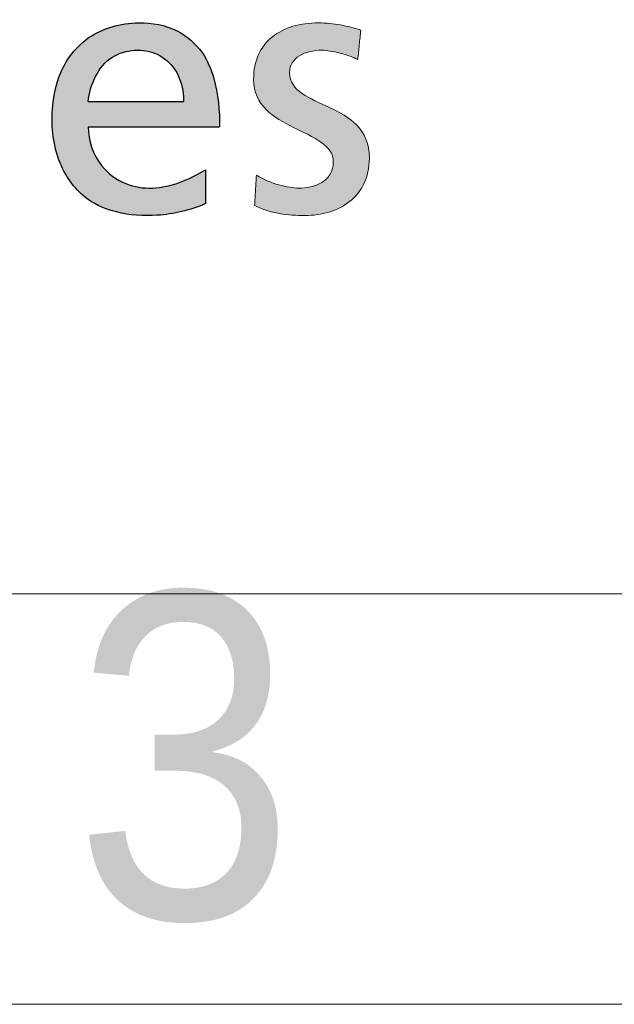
# Paper-space layout 'Hoja3' of a CAD drawing. Header units: millimetres. Extents: x 450 to 25135, y 150 to 17673.
# Tile 12 of 21: x 20954 to 21171, y 150 to 510. Entities that reach past the tile are written whole.
import ezdxf

# ---------------------------------------------------------------- set-up
doc = ezdxf.new("R2010")
doc.units = ezdxf.units.MM
doc.linetypes.add('SLD-Continua', pattern=[0])
doc.layers.add('FORMAT', color=7, linetype='SLD-Continua')
doc.styles.add('SLDTEXTSTYLE3', font='GOTHIC.TTF', dxfattribs={"width": 0.913})

# ---------------------------------------------------------------- blocks, each defined once
blk = doc.blocks.new('Bloque3')
at = {"linetype": 'Continuous', "ltscale": 35}
h = blk.add_hatch(color=7, dxfattribs=at)
edge = h.paths.add_edge_path(flags=0)
edge.add_spline(control_points=[(1544.01, 127.41), (1545.14, 127.01), (1546.12, 126.59), (1546.8, 126.16)], knot_values=[37.00004, 37.00004, 37.00004, 37.00004, 38.00004, 38.00004, 38.00004, 38.00004], weights=[1, 1, 1, 1], degree=3, periodic=0)
edge.add_line((1546.8, 126.16), (1547.07, 128.86))
edge.add_line((1547.07, 128.86), (1547.34, 131.56))
edge.add_line((1547.34, 131.56), (1547.61, 134.26))
edge.add_line((1547.61, 134.26), (1547.89, 136.97))
edge.add_spline(control_points=[(1547.89, 136.97), (1546.67, 137.33), (1545.45, 137.68), (1544.23, 137.99)], knot_values=[3, 3, 3, 3, 4, 4, 4, 4], weights=[1, 1, 1, 1], degree=3, periodic=0)
edge.add_spline(control_points=[(1544.23, 137.99), (1543, 138.3), (1541.77, 138.58), (1540.51, 138.82)], knot_values=[4, 4, 4, 4, 5, 5, 5, 5], weights=[1, 1, 1, 1], degree=3, periodic=0)
edge.add_arc((1531.98, 93.2), 46.41, 79.4134, 84.2741)
edge.add_arc((1532.45, 96.76), 42.82, 84.4183, 90.0189)
edge.add_spline(control_points=[(1532.43, 139.58), (1529.1, 139.58), (1525.96, 139.16), (1523.11, 138.32)], knot_values=[0, 0, 0, 0, 1, 1, 1, 1], weights=[1, 1, 1, 1], degree=3, periodic=0)
edge.add_spline(control_points=[(1523.11, 138.32), (1520.26, 137.47), (1517.72, 136.2), (1515.58, 134.48)], knot_values=[1, 1, 1, 1, 2, 2, 2, 2], weights=[1, 1, 1, 1], degree=3, periodic=0)
edge.add_spline(control_points=[(1515.58, 134.48), (1513.45, 132.77), (1511.74, 130.62), (1510.56, 128.03)], knot_values=[2, 2, 2, 2, 3, 3, 3, 3], weights=[1, 1, 1, 1], degree=3, periodic=0)
edge.add_spline(control_points=[(1510.56, 128.03), (1509.38, 125.44), (1508.73, 122.39), (1508.73, 118.9), (1508.73, 114.18), (1510.55, 110.71), (1513.28, 107.97)], knot_values=[3, 3, 3, 3, 4, 4, 4, 5, 5, 5, 5], weights=[1, 1, 1, 1, 1, 1, 1], degree=3, periodic=0)
edge.add_spline(control_points=[(1513.28, 107.97), (1516.01, 105.22), (1519.65, 103.2), (1523.29, 101.39)], knot_values=[5, 5, 5, 5, 6, 6, 6, 6], weights=[1, 1, 1, 1], degree=3, periodic=0)
edge.add_spline(control_points=[(1523.29, 101.39), (1526.93, 99.58), (1530.58, 97.97), (1533.3, 96.06)], knot_values=[6, 6, 6, 6, 7, 7, 7, 7], weights=[1, 1, 1, 1], degree=3, periodic=0)
edge.add_spline(control_points=[(1533.3, 96.06), (1536.04, 94.14), (1537.86, 91.91), (1537.86, 88.84), (1537.86, 87.03), (1537.42, 85.52), (1536.67, 84.27)], knot_values=[7, 7, 7, 7, 8, 8, 8, 9, 9, 9, 9], weights=[1, 1, 1, 1, 1, 1, 1], degree=3, periodic=0)
edge.add_spline(control_points=[(1536.67, 84.27), (1535.92, 83.03), (1534.87, 82.06), (1532.41, 80.56), (1531, 80.04), (1529.55, 79.7)], knot_values=[9, 9, 9, 9, 10, 10, 11, 11, 11, 11], weights=[1, 1, 1, 1, 1, 1], degree=3, periodic=0)
edge.add_spline(control_points=[(1529.55, 79.7), (1528.1, 79.37), (1526.6, 79.22), (1525.19, 79.22), (1524.3, 79.22), (1523.19, 79.32), (1521.96, 79.51)], knot_values=[11, 11, 11, 11, 12, 12, 12, 13, 13, 13, 13], weights=[1, 1, 1, 1, 1, 1, 1], degree=3, periodic=0)
edge.add_spline(control_points=[(1521.96, 79.51), (1520.73, 79.71), (1519.37, 80.01), (1517.97, 80.4)], knot_values=[13, 13, 13, 13, 14, 14, 14, 14], weights=[1, 1, 1, 1], degree=3, periodic=0)
edge.add_spline(control_points=[(1517.97, 80.4), (1516.57, 80.79), (1515.14, 81.29), (1513.74, 81.88)], knot_values=[14, 14, 14, 14, 15, 15, 15, 15], weights=[1, 1, 1, 1], degree=3, periodic=0)
edge.add_spline(control_points=[(1513.74, 81.88), (1512.34, 82.48), (1510.99, 83.17), (1509.77, 83.96)], knot_values=[15, 15, 15, 15, 16, 16, 16, 16], weights=[1, 1, 1, 1], degree=3, periodic=0)
edge.add_line((1509.77, 83.96), (1509.44, 78.42))
edge.add_line((1509.44, 78.42), (1509.12, 72.89))
edge.add_spline(control_points=[(1509.12, 72.89), (1510.53, 72.13), (1512, 71.52), (1513.5, 71.04)], knot_values=[18.00004, 18.00004, 18.00004, 18.00004, 19.00004, 19.00004, 19.00004, 19.00004], weights=[1, 1, 1, 1], degree=3, periodic=0)
edge.add_spline(control_points=[(1513.5, 71.04), (1515, 70.55), (1516.53, 70.18), (1519.65, 69.64), (1521.22, 69.46), (1522.8, 69.35)], knot_values=[19.00004, 19.00004, 19.00004, 19.00004, 20.00004, 20.00004, 21.00004, 21.00004, 21.00004, 21.00004], weights=[1, 1, 1, 1, 1, 1], degree=3, periodic=0)
edge.add_spline(control_points=[(1522.8, 69.35), (1524.38, 69.25), (1525.97, 69.21), (1527.55, 69.21), (1530.55, 69.21), (1533.52, 69.62), (1536.29, 70.46)], knot_values=[21.00004, 21.00004, 21.00004, 21.00004, 22.00004, 22.00004, 22.00004, 23.00004, 23.00004, 23.00004, 23.00004], weights=[1, 1, 1, 1, 1, 1, 1], degree=3, periodic=0)
edge.add_spline(control_points=[(1536.29, 70.46), (1539.05, 71.3), (1541.61, 72.57), (1543.79, 74.29)], knot_values=[23.00004, 23.00004, 23.00004, 23.00004, 24.00004, 24.00004, 24.00004, 24.00004], weights=[1, 1, 1, 1], degree=3, periodic=0)
edge.add_spline(control_points=[(1543.79, 74.29), (1545.97, 76.01), (1547.78, 78.19), (1549.04, 80.82)], knot_values=[24.00004, 24.00004, 24.00004, 24.00004, 25.00004, 25.00004, 25.00004, 25.00004], weights=[1, 1, 1, 1], degree=3, periodic=0)
edge.add_spline(control_points=[(1549.04, 80.82), (1550.3, 83.46), (1551.02, 86.57), (1551.02, 90.16), (1551.02, 95.53), (1549.2, 99.32), (1546.47, 102.18)], knot_values=[25.00004, 25.00004, 25.00004, 25.00004, 26.00004, 26.00004, 26.00004, 27.00004, 27.00004, 27.00004, 27.00004], weights=[1, 1, 1, 1, 1, 1, 1], degree=3, periodic=0)
edge.add_spline(control_points=[(1546.47, 102.18), (1543.74, 105.05), (1540.1, 106.99), (1536.46, 108.7)], knot_values=[27.00004, 27.00004, 27.00004, 27.00004, 28.00004, 28.00004, 28.00004, 28.00004], weights=[1, 1, 1, 1], degree=3, periodic=0)
edge.add_spline(control_points=[(1536.46, 108.7), (1532.82, 110.4), (1529.18, 111.87), (1526.45, 113.76)], knot_values=[28.00004, 28.00004, 28.00004, 28.00004, 29.00004, 29.00004, 29.00004, 29.00004], weights=[1, 1, 1, 1], degree=3, periodic=0)
edge.add_spline(control_points=[(1526.45, 113.76), (1523.71, 115.66), (1521.9, 117.98), (1521.9, 121.41), (1521.9, 122.8), (1522.24, 124), (1522.86, 125.03)], knot_values=[29.00004, 29.00004, 29.00004, 29.00004, 30.00004, 30.00004, 30.00004, 31.00004, 31.00004, 31.00004, 31.00004], weights=[1, 1, 1, 1, 1, 1, 1], degree=3, periodic=0)
edge.add_spline(control_points=[(1522.86, 125.03), (1523.48, 126.05), (1524.37, 126.9), (1525.46, 127.58)], knot_values=[31.00004, 31.00004, 31.00004, 31.00004, 32.00004, 32.00004, 32.00004, 32.00004], weights=[1, 1, 1, 1], degree=3, periodic=0)
edge.add_spline(control_points=[(1525.46, 127.58), (1526.55, 128.25), (1527.83, 128.76), (1529.24, 129.09)], knot_values=[32.00004, 32.00004, 32.00004, 32.00004, 33.00004, 33.00004, 33.00004, 33.00004], weights=[1, 1, 1, 1], degree=3, periodic=0)
edge.add_spline(control_points=[(1529.24, 129.09), (1530.65, 129.42), (1532.18, 129.59), (1533.77, 129.59), (1534.49, 129.59), (1535.5, 129.48), (1536.64, 129.29)], knot_values=[33.00004, 33.00004, 33.00004, 33.00004, 34.00004, 34.00004, 34.00004, 35.00004, 35.00004, 35.00004, 35.00004], weights=[1, 1, 1, 1, 1, 1, 1], degree=3, periodic=0)
edge.add_spline(control_points=[(1536.64, 129.29), (1537.78, 129.1), (1539.06, 128.83), (1540.34, 128.51)], knot_values=[35.00004, 35.00004, 35.00004, 35.00004, 36.00004, 36.00004, 36.00004, 36.00004], weights=[1, 1, 1, 1], degree=3, periodic=0)
edge.add_spline(control_points=[(1540.34, 128.51), (1541.62, 128.19), (1542.89, 127.81), (1544.01, 127.41)], knot_values=[36.00004, 36.00004, 36.00004, 36.00004, 37.00004, 37.00004, 37.00004, 37.00004], weights=[1, 1, 1, 1], degree=3, periodic=0)
h = blk.add_hatch(color=7, dxfattribs=at)
edge = h.paths.add_edge_path(flags=0)
edge.add_spline(control_points=[(1544.01, 127.41), (1545.14, 127.01), (1546.12, 126.59), (1546.8, 126.16)], knot_values=[37.00004, 37.00004, 37.00004, 37.00004, 38.00004, 38.00004, 38.00004, 38.00004], weights=[1, 1, 1, 1], degree=3, periodic=0)
edge.add_line((1546.8, 126.16), (1547.07, 128.86))
edge.add_line((1547.07, 128.86), (1547.34, 131.56))
edge.add_line((1547.34, 131.56), (1547.61, 134.26))
edge.add_line((1547.61, 134.26), (1547.89, 136.97))
edge.add_spline(control_points=[(1547.89, 136.97), (1546.67, 137.33), (1545.45, 137.68), (1544.23, 137.99)], knot_values=[3, 3, 3, 3, 4, 4, 4, 4], weights=[1, 1, 1, 1], degree=3, periodic=0)
edge.add_spline(control_points=[(1544.23, 137.99), (1543, 138.3), (1541.77, 138.58), (1540.51, 138.82)], knot_values=[4, 4, 4, 4, 5, 5, 5, 5], weights=[1, 1, 1, 1], degree=3, periodic=0)
edge.add_arc((1531.98, 93.2), 46.41, 79.4134, 84.2741)
edge.add_arc((1532.45, 96.76), 42.82, 84.4183, 90.0189)
edge.add_spline(control_points=[(1532.43, 139.58), (1529.1, 139.58), (1525.96, 139.16), (1523.11, 138.32)], knot_values=[0, 0, 0, 0, 1, 1, 1, 1], weights=[1, 1, 1, 1], degree=3, periodic=0)
edge.add_spline(control_points=[(1523.11, 138.32), (1520.26, 137.47), (1517.72, 136.2), (1515.58, 134.48)], knot_values=[1, 1, 1, 1, 2, 2, 2, 2], weights=[1, 1, 1, 1], degree=3, periodic=0)
edge.add_spline(control_points=[(1515.58, 134.48), (1513.45, 132.77), (1511.74, 130.62), (1510.56, 128.03)], knot_values=[2, 2, 2, 2, 3, 3, 3, 3], weights=[1, 1, 1, 1], degree=3, periodic=0)
edge.add_spline(control_points=[(1510.56, 128.03), (1509.38, 125.44), (1508.73, 122.39), (1508.73, 118.9), (1508.73, 114.18), (1510.55, 110.71), (1513.28, 107.97)], knot_values=[3, 3, 3, 3, 4, 4, 4, 5, 5, 5, 5], weights=[1, 1, 1, 1, 1, 1, 1], degree=3, periodic=0)
edge.add_spline(control_points=[(1513.28, 107.97), (1516.01, 105.22), (1519.65, 103.2), (1523.29, 101.39)], knot_values=[5, 5, 5, 5, 6, 6, 6, 6], weights=[1, 1, 1, 1], degree=3, periodic=0)
edge.add_spline(control_points=[(1523.29, 101.39), (1526.93, 99.58), (1530.58, 97.97), (1533.3, 96.06)], knot_values=[6, 6, 6, 6, 7, 7, 7, 7], weights=[1, 1, 1, 1], degree=3, periodic=0)
edge.add_spline(control_points=[(1533.3, 96.06), (1536.04, 94.14), (1537.86, 91.91), (1537.86, 88.84), (1537.86, 87.03), (1537.42, 85.52), (1536.67, 84.27)], knot_values=[7, 7, 7, 7, 8, 8, 8, 9, 9, 9, 9], weights=[1, 1, 1, 1, 1, 1, 1], degree=3, periodic=0)
edge.add_spline(control_points=[(1536.67, 84.27), (1535.92, 83.03), (1534.87, 82.06), (1532.41, 80.56), (1531, 80.04), (1529.55, 79.7)], knot_values=[9, 9, 9, 9, 10, 10, 11, 11, 11, 11], weights=[1, 1, 1, 1, 1, 1], degree=3, periodic=0)
edge.add_spline(control_points=[(1529.55, 79.7), (1528.1, 79.37), (1526.6, 79.22), (1525.19, 79.22), (1524.3, 79.22), (1523.19, 79.32), (1521.96, 79.51)], knot_values=[11, 11, 11, 11, 12, 12, 12, 13, 13, 13, 13], weights=[1, 1, 1, 1, 1, 1, 1], degree=3, periodic=0)
edge.add_spline(control_points=[(1521.96, 79.51), (1520.73, 79.71), (1519.37, 80.01), (1517.97, 80.4)], knot_values=[13, 13, 13, 13, 14, 14, 14, 14], weights=[1, 1, 1, 1], degree=3, periodic=0)
edge.add_spline(control_points=[(1517.97, 80.4), (1516.57, 80.79), (1515.14, 81.29), (1513.74, 81.88)], knot_values=[14, 14, 14, 14, 15, 15, 15, 15], weights=[1, 1, 1, 1], degree=3, periodic=0)
edge.add_spline(control_points=[(1513.74, 81.88), (1512.34, 82.48), (1510.99, 83.17), (1509.77, 83.96)], knot_values=[15, 15, 15, 15, 16, 16, 16, 16], weights=[1, 1, 1, 1], degree=3, periodic=0)
edge.add_line((1509.77, 83.96), (1509.44, 78.42))
edge.add_line((1509.44, 78.42), (1509.12, 72.89))
edge.add_spline(control_points=[(1509.12, 72.89), (1510.53, 72.13), (1512, 71.52), (1513.5, 71.04)], knot_values=[18.00004, 18.00004, 18.00004, 18.00004, 19.00004, 19.00004, 19.00004, 19.00004], weights=[1, 1, 1, 1], degree=3, periodic=0)
edge.add_spline(control_points=[(1513.5, 71.04), (1515, 70.55), (1516.53, 70.18), (1519.65, 69.64), (1521.22, 69.46), (1522.8, 69.35)], knot_values=[19.00004, 19.00004, 19.00004, 19.00004, 20.00004, 20.00004, 21.00004, 21.00004, 21.00004, 21.00004], weights=[1, 1, 1, 1, 1, 1], degree=3, periodic=0)
edge.add_spline(control_points=[(1522.8, 69.35), (1524.38, 69.25), (1525.97, 69.21), (1527.55, 69.21), (1530.55, 69.21), (1533.52, 69.62), (1536.29, 70.46)], knot_values=[21.00004, 21.00004, 21.00004, 21.00004, 22.00004, 22.00004, 22.00004, 23.00004, 23.00004, 23.00004, 23.00004], weights=[1, 1, 1, 1, 1, 1, 1], degree=3, periodic=0)
edge.add_spline(control_points=[(1536.29, 70.46), (1539.05, 71.3), (1541.61, 72.57), (1543.79, 74.29)], knot_values=[23.00004, 23.00004, 23.00004, 23.00004, 24.00004, 24.00004, 24.00004, 24.00004], weights=[1, 1, 1, 1], degree=3, periodic=0)
edge.add_spline(control_points=[(1543.79, 74.29), (1545.97, 76.01), (1547.78, 78.19), (1549.04, 80.82)], knot_values=[24.00004, 24.00004, 24.00004, 24.00004, 25.00004, 25.00004, 25.00004, 25.00004], weights=[1, 1, 1, 1], degree=3, periodic=0)
edge.add_spline(control_points=[(1549.04, 80.82), (1550.3, 83.46), (1551.02, 86.57), (1551.02, 90.16), (1551.02, 95.53), (1549.2, 99.32), (1546.47, 102.18)], knot_values=[25.00004, 25.00004, 25.00004, 25.00004, 26.00004, 26.00004, 26.00004, 27.00004, 27.00004, 27.00004, 27.00004], weights=[1, 1, 1, 1, 1, 1, 1], degree=3, periodic=0)
edge.add_spline(control_points=[(1546.47, 102.18), (1543.74, 105.05), (1540.1, 106.99), (1536.46, 108.7)], knot_values=[27.00004, 27.00004, 27.00004, 27.00004, 28.00004, 28.00004, 28.00004, 28.00004], weights=[1, 1, 1, 1], degree=3, periodic=0)
edge.add_spline(control_points=[(1536.46, 108.7), (1532.82, 110.4), (1529.18, 111.87), (1526.45, 113.76)], knot_values=[28.00004, 28.00004, 28.00004, 28.00004, 29.00004, 29.00004, 29.00004, 29.00004], weights=[1, 1, 1, 1], degree=3, periodic=0)
edge.add_spline(control_points=[(1526.45, 113.76), (1523.71, 115.66), (1521.9, 117.98), (1521.9, 121.41), (1521.9, 122.8), (1522.24, 124), (1522.86, 125.03)], knot_values=[29.00004, 29.00004, 29.00004, 29.00004, 30.00004, 30.00004, 30.00004, 31.00004, 31.00004, 31.00004, 31.00004], weights=[1, 1, 1, 1, 1, 1, 1], degree=3, periodic=0)
edge.add_spline(control_points=[(1522.86, 125.03), (1523.48, 126.05), (1524.37, 126.9), (1525.46, 127.58)], knot_values=[31.00004, 31.00004, 31.00004, 31.00004, 32.00004, 32.00004, 32.00004, 32.00004], weights=[1, 1, 1, 1], degree=3, periodic=0)
edge.add_spline(control_points=[(1525.46, 127.58), (1526.55, 128.25), (1527.83, 128.76), (1529.24, 129.09)], knot_values=[32.00004, 32.00004, 32.00004, 32.00004, 33.00004, 33.00004, 33.00004, 33.00004], weights=[1, 1, 1, 1], degree=3, periodic=0)
edge.add_spline(control_points=[(1529.24, 129.09), (1530.65, 129.42), (1532.18, 129.59), (1533.77, 129.59), (1534.49, 129.59), (1535.5, 129.48), (1536.64, 129.29)], knot_values=[33.00004, 33.00004, 33.00004, 33.00004, 34.00004, 34.00004, 34.00004, 35.00004, 35.00004, 35.00004, 35.00004], weights=[1, 1, 1, 1, 1, 1, 1], degree=3, periodic=0)
edge.add_spline(control_points=[(1536.64, 129.29), (1537.78, 129.1), (1539.06, 128.83), (1540.34, 128.51)], knot_values=[35.00004, 35.00004, 35.00004, 35.00004, 36.00004, 36.00004, 36.00004, 36.00004], weights=[1, 1, 1, 1], degree=3, periodic=0)
edge.add_spline(control_points=[(1540.34, 128.51), (1541.62, 128.19), (1542.89, 127.81), (1544.01, 127.41)], knot_values=[36.00004, 36.00004, 36.00004, 36.00004, 37.00004, 37.00004, 37.00004, 37.00004], weights=[1, 1, 1, 1], degree=3, periodic=0)
at = {"layer": 'FORMAT', "ltscale": 35}
h = blk.add_hatch(color=7, dxfattribs=at)
edge = h.paths.add_edge_path(flags=0)
edge.add_spline(control_points=[(1496.33, 101.64), (1496.31, 107.59), (1495.55, 117.04), (1490.31, 129.67), (1480.59, 138.18), (1465.07, 140.74), (1448.04, 136.31), (1437.44, 122.53), (1434.29, 106.01), (1436.12, 88.78), (1446.09, 75.05), (1459.68, 69.5), (1474.67, 68.58), (1485.6, 71.11), (1491.18, 73.54)], knot_values=[0, 0, 0, 0, 0.09648, 0.152405, 0.218062, 0.295923, 0.399434, 0.486993, 0.561533, 0.668927, 0.759756, 0.820351, 0.901397, 1, 1, 1, 1], weights=[1, 1, 1, 1, 1, 1, 1, 1, 1, 1, 1, 1, 1, 1, 1], degree=3, periodic=0)
edge.add_line((1491.18, 73.54), (1491.18, 85.94))
edge.add_spline(control_points=[(1491.18, 85.94), (1485.38, 82.42), (1475.52, 78.1), (1461.37, 80.18), (1451.23, 87.72), (1448.28, 96.58), (1448.34, 101.64)], knot_values=[0, 0, 0, 0, 0.364517, 0.537077, 0.732789, 1, 1, 1, 1], weights=[1, 1, 1, 1, 1, 1, 1], degree=3, periodic=0)
edge.add_line((1448.34, 101.64), (1496.33, 101.64))
edge = h.paths.add_edge_path(flags=0)
edge.add_line((1483.17, 110.84), (1448.34, 110.84))
edge.add_spline(control_points=[(1448.34, 110.84), (1448.85, 116.85), (1453.18, 126.79), (1465.17, 130.17), (1473.79, 128.88), (1481.54, 122.13), (1483.15, 114.96), (1483.17, 110.84)], knot_values=[0, 0, 0, 0, 0.333684, 0.482957, 0.632522, 0.77884, 1, 1, 1, 1], weights=[1, 1, 1, 1, 1, 1, 1, 1], degree=3, periodic=0)
at = {"color": 7, "linetype": 'SLD-Continua', "lineweight": 18, "ltscale": 35}
for centre, radius, start, end in [((1532.45, 96.76), 42.82, 84.4183, 90.0189), ((1531.98, 93.2), 46.41, 79.4134, 84.2741)]:
    blk.add_arc(centre, radius, start, end, dxfattribs=at)
at = {"color": 8, "linetype": 'Continuous', "lineweight": 0, "ltscale": 35, "true_color": 0x808080}
for points in [[(1523.11, 138.32), (1520.26, 137.47), (1517.72, 136.2), (1515.58, 134.48)], [(1532.43, 139.58), (1529.1, 139.58), (1525.96, 139.16), (1523.11, 138.32)], [(1544.23, 137.99), (1543, 138.3), (1541.77, 138.58), (1540.51, 138.82)], [(1547.89, 136.97), (1546.67, 137.33), (1545.45, 137.68), (1544.23, 137.99)], [(1547.61, 134.26), (1547.7, 135.17), (1547.79, 136.07), (1547.89, 136.97)], [(1515.58, 134.48), (1513.45, 132.77), (1511.74, 130.62), (1510.56, 128.03)], [(1547.34, 131.56), (1547.43, 132.46), (1547.52, 133.36), (1547.61, 134.26)], [(1547.07, 128.86), (1547.16, 129.76), (1547.25, 130.66), (1547.34, 131.56)], [(1522.86, 125.03), (1523.48, 126.05), (1524.37, 126.9), (1525.46, 127.58)], [(1525.46, 127.58), (1526.55, 128.25), (1527.83, 128.76), (1529.24, 129.09)], [(1536.64, 129.29), (1537.78, 129.1), (1539.06, 128.83), (1540.34, 128.51)], [(1540.34, 128.51), (1541.62, 128.19), (1542.89, 127.81), (1544.01, 127.41)], [(1544.01, 127.41), (1545.14, 127.01), (1546.12, 126.59), (1546.8, 126.16)], [(1546.8, 126.16), (1546.89, 127.06), (1546.98, 127.96), (1547.07, 128.86)], [(1536.46, 108.7), (1532.82, 110.4), (1529.18, 111.87), (1526.45, 113.76)], [(1513.28, 107.97), (1516.01, 105.22), (1519.65, 103.2), (1523.29, 101.39)], [(1546.47, 102.18), (1543.74, 105.05), (1540.1, 106.99), (1536.46, 108.7)], [(1523.29, 101.39), (1526.93, 99.58), (1530.58, 97.97), (1533.3, 96.06)], [(1509.77, 83.96), (1509.66, 82.11), (1509.55, 80.27), (1509.44, 78.42)], [(1513.74, 81.88), (1512.34, 82.48), (1510.99, 83.17), (1509.77, 83.96)], [(1517.97, 80.4), (1516.57, 80.79), (1515.14, 81.29), (1513.74, 81.88)], [(1521.96, 79.51), (1520.73, 79.71), (1519.37, 80.01), (1517.97, 80.4)], [(1543.79, 74.29), (1545.97, 76.01), (1547.78, 78.19), (1549.04, 80.82)], [(1509.44, 78.42), (1509.33, 76.58), (1509.23, 74.73), (1509.12, 72.89)], [(1509.12, 72.89), (1510.53, 72.13), (1512, 71.52), (1513.5, 71.04)], [(1536.29, 70.46), (1539.05, 71.3), (1541.61, 72.57), (1543.79, 74.29)]]:
    blk.add_open_spline(points, degree=3, dxfattribs=at)
for points, knots in [([(1529.24, 129.09), (1530.65, 129.42), (1532.18, 129.59), (1533.77, 129.59), (1534.49, 129.59), (1535.5, 129.48), (1536.64, 129.29)], [33.00004, 33.00004, 33.00004, 33.00004, 34.00004, 34.00004, 34.00004, 35.00004, 35.00004, 35.00004, 35.00004]), ([(1510.56, 128.03), (1509.38, 125.44), (1508.73, 122.39), (1508.73, 118.9), (1508.73, 114.18), (1510.55, 110.71), (1513.28, 107.97)], [3, 3, 3, 3, 4, 4, 4, 5, 5, 5, 5]), ([(1526.45, 113.76), (1523.71, 115.66), (1521.9, 117.98), (1521.9, 121.41), (1521.9, 122.8), (1522.24, 124), (1522.86, 125.03)], [29.00004, 29.00004, 29.00004, 29.00004, 30.00004, 30.00004, 30.00004, 31.00004, 31.00004, 31.00004, 31.00004]), ([(1549.04, 80.82), (1550.3, 83.46), (1551.02, 86.57), (1551.02, 90.16), (1551.02, 95.53), (1549.2, 99.32), (1546.47, 102.18)], [25.00004, 25.00004, 25.00004, 25.00004, 26.00004, 26.00004, 26.00004, 27.00004, 27.00004, 27.00004, 27.00004]), ([(1533.3, 96.06), (1536.04, 94.14), (1537.86, 91.91), (1537.86, 88.84), (1537.86, 87.03), (1537.42, 85.52), (1536.67, 84.27)], [7, 7, 7, 7, 8, 8, 8, 9, 9, 9, 9]), ([(1536.67, 84.27), (1535.92, 83.03), (1534.87, 82.06), (1532.41, 80.56), (1531, 80.04), (1529.55, 79.7)], [9, 9, 9, 9, 10, 10, 11, 11, 11, 11]), ([(1529.55, 79.7), (1528.1, 79.37), (1526.6, 79.22), (1525.19, 79.22), (1524.3, 79.22), (1523.19, 79.32), (1521.96, 79.51)], [11, 11, 11, 11, 12, 12, 12, 13, 13, 13, 13]), ([(1513.5, 71.04), (1515, 70.55), (1516.53, 70.18), (1519.65, 69.64), (1521.22, 69.46), (1522.8, 69.35)], [19.00004, 19.00004, 19.00004, 19.00004, 20.00004, 20.00004, 21.00004, 21.00004, 21.00004, 21.00004]), ([(1522.8, 69.35), (1524.38, 69.25), (1525.97, 69.21), (1527.55, 69.21), (1530.55, 69.21), (1533.52, 69.62), (1536.29, 70.46)], [21.00004, 21.00004, 21.00004, 21.00004, 22.00004, 22.00004, 22.00004, 23.00004, 23.00004, 23.00004, 23.00004])]:
    blk.add_open_spline(points, degree=3, knots=knots, dxfattribs=at)
at = {"layer": 'FORMAT', "color": 7, "ltscale": 35}
for p, q in [((1448.34, 110.84), (1483.17, 110.84)), ((1448.34, 101.64), (1496.33, 101.64)), ((1491.18, 85.94), (1491.18, 73.54))]:
    blk.add_line(p, q, dxfattribs=at)
for points, knots in [([(1491.18, 73.54), (1485.6, 71.11), (1474.67, 68.58), (1459.68, 69.5), (1446.09, 75.05), (1436.12, 88.78), (1434.29, 106.01), (1437.44, 122.53), (1448.04, 136.31), (1465.07, 140.74), (1480.59, 138.18), (1490.31, 129.67), (1495.55, 117.04), (1496.31, 107.59), (1496.33, 101.64)], [0, 0, 0, 0, 0.098603, 0.179649, 0.240244, 0.331073, 0.438467, 0.513007, 0.600566, 0.704077, 0.781938, 0.847595, 0.90352, 1, 1, 1, 1]), ([(1448.34, 110.84), (1448.85, 116.85), (1453.18, 126.79), (1465.17, 130.17), (1473.79, 128.88), (1481.54, 122.13), (1483.15, 114.96), (1483.17, 110.84)], [0, 0, 0, 0, 0.333684, 0.482957, 0.632522, 0.77884, 1, 1, 1, 1]), ([(1448.34, 101.64), (1448.28, 96.58), (1451.23, 87.72), (1461.37, 80.18), (1475.52, 78.1), (1485.38, 82.42), (1491.18, 85.94)], [0, 0, 0, 0, 0.267211, 0.462923, 0.635483, 1, 1, 1, 1])]:
    blk.add_open_spline(points, degree=3, knots=knots, dxfattribs=at)

psp = doc.layouts.new('Hoja3')

# ---------------------------------------------------------------- linework, layer by layer
at = {"color": 7, "linetype": 'SLD-Continua', "lineweight": 18, "ltscale": 30}
for p, q in [((24930, 300), (600, 300)), ((19530, 300), (24930, 300)), ((25080, 150), (450, 150))]:
    psp.add_line(p, q, dxfattribs=at)

# ---------------------------------------------------------------- block references
at = {"color": 7, "linetype": 'Continuous', "ltscale": 30}
psp.add_blockref('Bloque3', (19530.289, 368.939), dxfattribs=at)

# ---------------------------------------------------------------- texts
at = {"color": 7, "linetype": 'Continuous', "lineweight": 0, "ltscale": 30, "insert": (21013.801, 300.409), "char_height": 119.062, "attachment_point": 2, "style": 'SLDTEXTSTYLE3'}
psp.add_mtext('3', dxfattribs=at)

doc.saveas('drawing.dxf')
